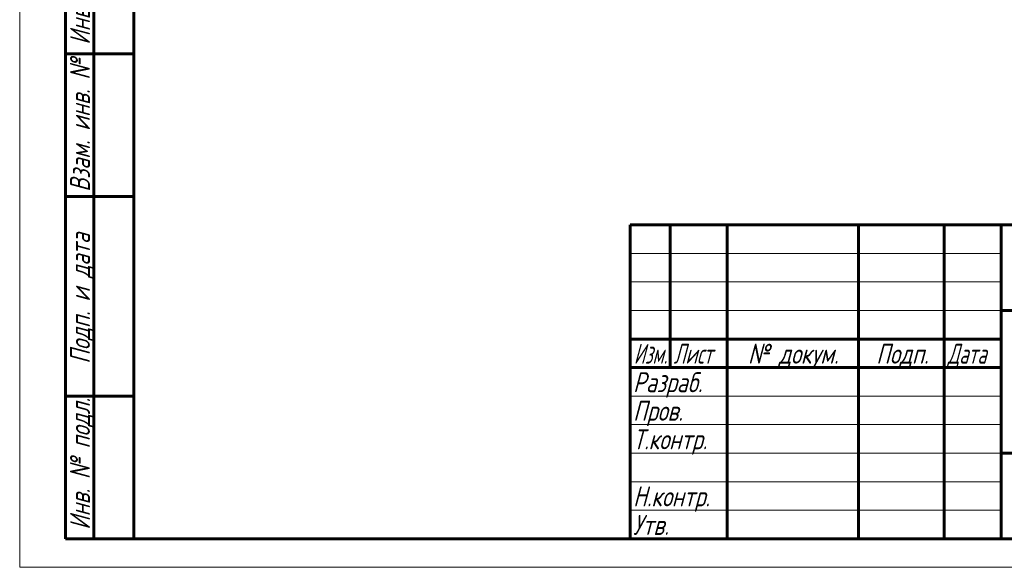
# Model space of a CAD drawing. Header units: millimetres. Extents: x 0 to 297, y 0 to 427.
# Tile 1 of 7: x 0 to 173, y 0 to 96. Entities that reach past the tile are written whole.
import ezdxf

# ---------------------------------------------------------------- set-up
doc = ezdxf.new("R2010")
doc.units = ezdxf.units.MM
doc.linetypes.add('K5LT_BASIC', pattern=[0])
doc.linetypes.add('K5LT_THIN', pattern=[0])
doc.styles.add('KTEXTSTYLE', font='txt', dxfattribs={"width": 0.96, "height": 5})

# ---------------------------------------------------------------- blocks, each defined once
blk = doc.blocks.new('U49')
at = {"color": 7, "linetype": 'K5LT_THIN', "lineweight": 18}
for p, q in [((0, 0), (0, 420)), ((107, 55), (172, 55)), ((107, 50), (172, 50)), ((107, 45), (172, 45)), ((107, 30), (172, 30)), ((107, 25), (172, 25)), ((107, 20), (172, 20)), ((107, 15), (172, 15)), ((107, 10), (172, 10)), ((297, 0), (0, 0))]:
    blk.add_line(p, q, dxfattribs=at)
at = {"color": 150, "linetype": 'K5LT_BASIC', "lineweight": 60, "true_color": 0x0080ff}
for p, q in [((20, 5), (20, 415)), ((8, 5), (8, 150)), ((13, 5), (13, 150)), ((20, 90), (8, 90)), ((20, 65), (8, 65)), ((107, 60), (292, 60)), ((107, 5), (107, 60)), ((114, 35), (114, 60)), ((124, 5), (124, 60)), ((147, 5), (147, 60)), ((162, 5), (162, 60)), ((172, 5), (172, 60)), ((172, 45), (292, 45)), ((107, 40), (172, 40)), ((107, 35), (172, 35)), ((20, 30), (8, 30)), ((172, 20), (242, 20)), ((20, 5), (8, 5)), ((292, 5), (20, 5))]:
    blk.add_line(p, q, dxfattribs=at)
at = {"color": 7, "char_height": 3.5, "attachment_point": 1, "rotation": 90, "style": 'KTEXTSTYLE'}
for s, insert in [('\\fArial|b0|c204|p34;\\H5.0;\\W1.000;\\Q15;\\fGOST Type AU|b0|i0|c204|p34;\\Q15;\\W0.960;\\H3.50;Инв. № дубл.', (8.82, 91.57)), ('\\fArial|b0|c204|p34;\\H5.0;\\W1.000;\\Q15;\\fGOST Type AU|b0|i0|c204|p34;\\Q15;\\W0.960;\\H3.50;Взам. инв. №', (8.82, 65.8)), ('\\fArial|b0|c204|p34;\\H5.0;\\W1.000;\\Q15;\\fGOST Type AU|b0|i0|c204|p34;\\Q15;\\W0.960;\\H3.50;Подп. и дата', (8.82, 35.66)), ('\\fArial|b0|c204|p34;\\H5.0;\\W1.000;\\Q15;\\fGOST Type AU|b0|i0|c204|p34;\\Q15;\\W0.960;\\H3.50;Инв. № подл.', (8.82, 6.57))]:
    blk.add_mtext(s, dxfattribs=dict(at, insert=insert))
at = {"color": 7, "char_height": 3.5, "attachment_point": 1, "style": 'KTEXTSTYLE'}
for s, insert in [('\\fArial|b0|c204|p34;\\H5.0;\\W1.000;\\Q15;\\fGOST Type AU|b0|i0|c204|p34;\\Q15;\\W0.786;\\H3.50;Изм.', (107.62, 39.18)), ('\\fArial|b0|c204|p34;\\H5.0;\\W1.000;\\Q15;\\fGOST Type AU|b0|i0|c204|p34;\\Q15;\\W0.800;\\H3.50;Лист', (114.61, 39.18)), ('\\fArial|b0|c204|p34;\\H5.0;\\W1.000;\\Q15;\\fGOST Type AU|b0|i0|c204|p34;\\Q15;\\W0.960;\\H3.50;№ докум.', (127.63, 39.18)), ('\\fArial|b0|c204|p34;\\H5.0;\\W1.000;\\Q15;\\fGOST Type AU|b0|i0|c204|p34;\\Q15;\\W0.960;\\H3.50;Подп.', (150.1, 39.18)), ('\\fArial|b0|c204|p34;\\H5.0;\\W1.000;\\Q15;\\fGOST Type AU|b0|i0|c204|p34;\\Q15;\\W0.800;\\H3.50;Дата', (162.61, 39.18)), ('\\fArial|b0|c204|p34;\\H5.0;\\W1.000;\\Q15;\\fGOST Type AU|b0|i0|c204|p34;\\Q15;\\W0.960;\\H3.50;Разраб.', (107.5, 34.18)), ('\\fArial|b0|c204|p34;\\H5.0;\\W1.000;\\Q15;\\fGOST Type AU|b0|i0|c204|p34;\\Q15;\\W0.960;\\H3.50;Пров.', (107.5, 29.18)), ('\\fArial|b0|c204|p34;\\H5.0;\\W1.000;\\Q15;\\fGOST Type AU|b0|i0|c204|p34;\\Q15;\\W0.960;\\H3.50;Т.контр.', (107.5, 24.18)), ('\\fArial|b0|c204|p34;\\H5.0;\\W1.000;\\Q15;\\fGOST Type AU|b0|i0|c204|p34;\\Q15;\\W0.960;\\H3.50;Н.контр.', (107.5, 14.18)), ('\\fArial|b0|c204|p34;\\H5.0;\\W1.000;\\Q15;\\fGOST Type AU|b0|i0|c204|p34;\\Q15;\\W0.960;\\H3.50;Утв.', (107.5, 9.18))]:
    blk.add_mtext(s, dxfattribs=dict(at, insert=insert))

msp = doc.modelspace()

# ---------------------------------------------------------------- block references
msp.add_blockref('U49', (0, 0))

doc.saveas('drawing.dxf')
